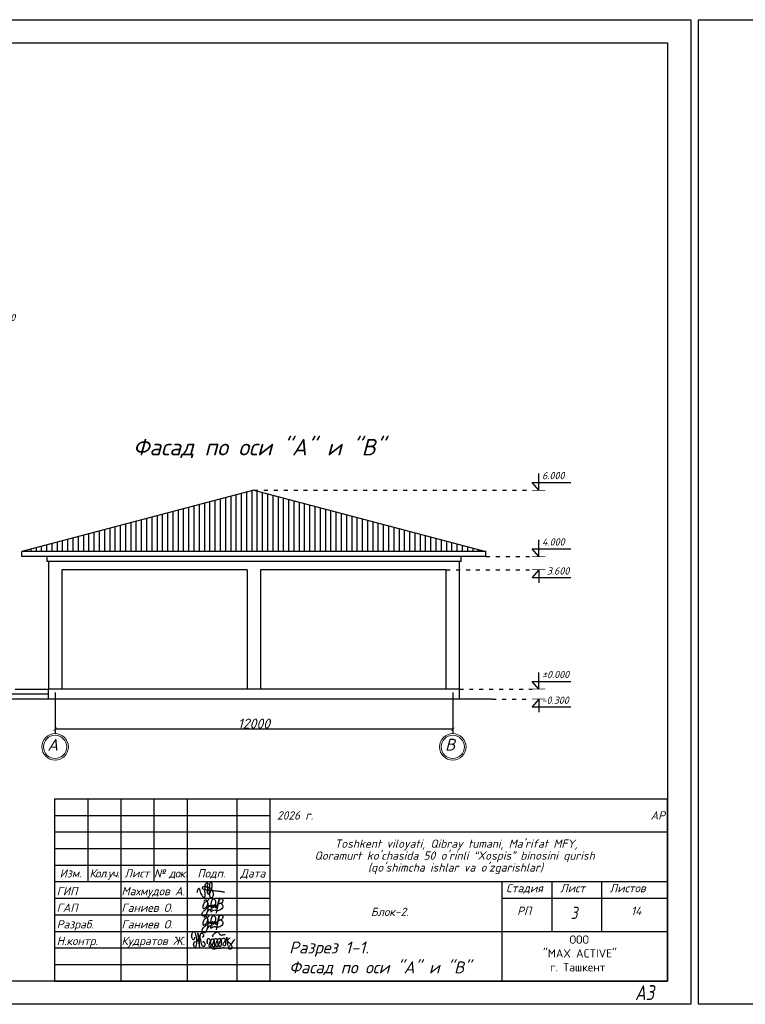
# Model space of a CAD drawing. Header units: millimetres. Extents: x 1112040 to 6903494, y -332921 to -150905.
# Tile 8 of 153: x 1316178 to 1338073, y -316190 to -286490. Entities that reach past the tile are written whole.
import ezdxf
from ezdxf.enums import TextEntityAlignment as Align

# ---------------------------------------------------------------- set-up
doc = ezdxf.new("R2010")
doc.units = ezdxf.units.MM
doc.linetypes.add('ACAD_ISO03W100', pattern=[30, 12, -18])
doc.layers.add('os', color=253, linetype='Continuous')
doc.styles.get("Standard").update_dxf_attribs({"font": 'isocpeui.ttf'})
doc.styles.add('style1', font='isocpeui.ttf', dxfattribs={"height": 80})
doc.styles.add('ГОСТ 250', font='isocpeui.ttf', dxfattribs={"height": 250})
doc.styles.add('ГОСТ 300', font='isocpeui.ttf', dxfattribs={"height": 250})
doc.dimstyles.get("Standard").update_dxf_attribs({"dimtxt": 300, "dimasz": 100, "dimexe": 50, "dimexo": 50, "dimgap": 20, "dimtad": 1, "dimdec": 0, "dimzin": 0, "dimdsep": 46, "dimtxsty": 'Standard', "dimblk": 'ARCHTICK', "dimcen": 20, "dimclrd": 1, "dimclre": 1, "dimclrt": 256, "dimadec": 0, "dimazin": 0, "dimtfac": 1, "dimtdec": 0, "dimtofl": 0, "dimtmove": 0, "dimatfit": 3, "dimldrblk": 'ARCHTICK', "dimfxl": 1, "dimtolj": 1, "dimtzin": 0, "dimarcsym": 0})

# ---------------------------------------------------------------- blocks, each defined once
blk = doc.blocks.new('_ArchTick')
at = {"color": 0, "linetype": 'ByBlock', "const_width": 0.15}
blk.add_lwpolyline([(-0.5, -0.5), (0.5, 0.5)], dxfattribs=at)
blk = doc.blocks.new('*D2091')
at = {"color": 1, "lineweight": -2, "transparency": 16777216}
for p, q in [((1329246, -307893), (1317246, -307893)), ((1317246, -307906), (1317246, -307943)), ((1329246, -307785), (1329246, -307943))]:
    blk.add_line(p, q, dxfattribs=at)
at = {"color": 1, "lineweight": -2, "transparency": 16777216, "xscale": 100, "yscale": 100, "zscale": 100, "rotation": 180}
blk.add_blockref('_ArchTick', (1317246, -307893), dxfattribs=at)
at = {"color": 1, "lineweight": -2, "transparency": 16777216, "xscale": 100, "yscale": 100, "zscale": 100}
blk.add_blockref('_ArchTick', (1329246, -307893), dxfattribs=at)
at = {"transparency": 16777216, "insert": (1323246, -307723), "char_height": 300, "attachment_point": 5}
blk.add_mtext('\\A1;12000', dxfattribs=at)
blk = doc.blocks.new('A$C4c4061ee')
at = {"color": 184, "lineweight": 30}
blk.add_spline([(-39.7, -7.1), (-36.8, 4), (-34, 7.9), (-31.2, -0.1), (-24.1, -16.2), (-16.7, -23.5), (-13.9, -23.5), (-12.5, -17.9), (-12.5, 12.7), (-8.3, 24.8), (-4.4, 27), (-3.4, 21.4), (-5.7, 12.9), (-4.4, 8), (-4.4, -10), (-2, -12.6), (3.3, -10), (9.6, 6.1), (12.6, 19.5), (7.6, 28.9), (4.7, 26.6), (2.4, 16.6), (1.1, -1.2), (2.9, -14.2), (6.8, -24.8), (10.9, -24.8), (15, -21.3), (16.5, -17.2), (16.5, -9.9), (12, 2), (5.9, 7.4), (-2.7, 10.3), (-10, 12.1), (-17, 12.1), (-21.5, 11.2), (-22.5, 7.7), (-20, 5.4), (-14, 3.7), (-0.7, 1.8), (11, 0.5), (22.2, -1.2), (37.6, -2.6), (43.5, -3.6), (49.3, -4.5), (54.9, -6.4)], degree=3, dxfattribs=at)
blk = doc.blocks.new('x2')
at = {"color": 184, "lineweight": 30}
for points in [[(78585, 16823), (78585, 16800), (78578, 16780), (78566, 16779), (78552, 16793), (78544, 16821), (78544, 16860), (78552, 16896), (78564, 16910), (78580, 16912), (78601, 16877), (78616, 16818), (78621, 16768), (78619, 16720), (78611, 16676), (78602, 16660), (78593, 16657), (78581, 16669), (78573, 16701), (78576, 16724), (78584, 16740), (78594, 16748), (78603, 16750)], [(78886, 16827), (78881, 16847), (78905, 16877), (78937, 16904), (78959, 16908), (78977, 16898), (78986, 16880), (78997, 16864), (79013, 16858), (79041, 16860), (79061, 16865), (79080, 16864), (79086, 16862)], [(78621, 16751), (78648, 16780), (78651, 16827), (78645, 16873), (78641, 16894), (78640, 16890), (78642, 16883), (78649, 16847), (78651, 16827), (78656, 16789), (78660, 16746), (78664, 16706), (78667, 16672), (78670, 16661), (78668, 16666), (78667, 16673), (78662, 16732), (78659, 16755), (78657, 16779), (78656, 16786), (78664, 16778), (78674, 16781), (78681, 16806), (78681, 16850), (78685, 16876), (78696, 16889), (78711, 16888), (78728, 16865), (78731, 16843), (78727, 16825), (78716, 16823), (78709, 16824)], [(78681, 16802), (78685, 16767), (78695, 16721), (78707, 16692), (78720, 16679), (78739, 16676), (78754, 16683), (78761, 16706), (78756, 16725), (78748, 16738), (78736, 16746), (78724, 16744), (78721, 16737)], [(78797, 16717), (78799, 16789), (78806, 16801), (78818, 16800), (78841, 16772), (78848, 16732), (78854, 16681), (78849, 16663), (78835, 16661), (78825, 16677), (78828, 16710), (78841, 16744), (78856, 16774), (78870, 16795), (78889, 16793), (78903, 16760), (78909, 16701), (78909, 16673), (78892, 16667), (78877, 16683), (78882, 16713), (78895, 16740), (78901, 16769), (78910, 16791), (78930, 16803), (78950, 16791), (78958, 16755), (78963, 16717), (78965, 16682), (78952, 16673), (78932, 16676), (78931, 16706), (78946, 16742), (78966, 16782), (78978, 16800), (79002, 16799), (79017, 16771), (79021, 16716), (79017, 16685), (79006, 16671), (78991, 16674), (78983, 16708), (78998, 16742), (79019, 16775), (79039, 16800), (79068, 16805), (79086, 16776), (79091, 16716), (79082, 16687), (79061, 16684), (79050, 16697), (79066, 16740), (79088, 16767), (79107, 16798), (79110, 16823), (79111, 16819), (79125, 16691), (79125, 16695), (79121, 16755), (79122, 16767), (79132, 16785), (79154, 16805), (79162, 16810), (79158, 16808)], [(79121, 16760), (79131, 16746), (79145, 16737), (79160, 16728), (79174, 16710), (79187, 16686), (79192, 16665), (79190, 16644), (79182, 16633), (79161, 16630), (79145, 16632), (79135, 16643), (79134, 16657), (79144, 16670), (79157, 16684), (79172, 16700), (79187, 16716), (79206, 16740), (79225, 16769), (79240, 16791)], [(78879, 16636), (78919, 16635), (78966, 16642), (79009, 16647), (79042, 16654), (79068, 16654)]]:
    blk.add_spline(points, degree=3, dxfattribs=at)
blk = doc.blocks.new('Odil Ganiyev')
at = {"color": 184, "lineweight": 30}
for points in [[(278218, -189288), (278220, -189298), (278251, -189229), (278258, -189294), (278315, -189206), (278295, -189231), (278320, -189288), (278380, -189198), (278355, -189239), (278384, -189286), (278449, -189192), (278428, -189223), (278438, -189281), (278515, -189197), (278494, -189208), (278505, -189282), (278604, -188932), (278563, -189514)], [(278174, -189155), (278173, -189633), (278135, -189699), (278036, -189702), (278008, -189605), (278074, -189469), (278128, -189405), (278218, -189288)], [(278009, -189095), (278081, -189029), (278139, -189055), (278204, -188993)], [(278213, -189509), (278316, -189388), (278340, -189483), (278421, -189425), (278521, -189382)]]:
    blk.add_spline(points, degree=3, dxfattribs=at)
for points, knots in [([(278093, -189111), (278063, -189124), (277979, -189180), (277976, -189469), (278121, -189357), (278159, -189260), (278167, -189222)], [0, 0, 0, 0, 84.01965, 319.3343, 434.006974, 519.963926, 519.963926, 519.963926, 519.963926]), ([(278167, -189222), (278181, -189151), (278171, -189084), (278111, -189103), (278093, -189111)], [526.826092, 526.826092, 526.826092, 526.826092, 665.559085, 706.396126, 706.396126, 706.396126, 706.396126]), ([(278396, -189316), (278466, -189243), (278495, -189145), (278487, -189009), (278378, -188944), (278332, -188998), (278319, -189020), (278305, -189050), (278280, -189134), (278300, -189288), (278388, -189386)], [0, 0, 0, 0, 210.331661, 341.544209, 437.993539, 521.209993, 521.209993, 521.209993, 602.643394, 823.015149, 823.015149, 823.015149, 823.015149]), ([(278617, -189118), (278680, -189058), (278780, -189127), (278817, -189262), (278675, -189400), (278595, -189412), (278531, -189410)], [498.211239, 498.211239, 498.211239, 498.211239, 560.962433, 628.560844, 789.184895, 992.203079, 992.203079, 992.203079, 992.203079]), ([(278604, -188939), (278630, -188908), (278658, -188890), (278746, -188897), (278776, -188980), (278743, -189054), (278691, -189101), (278617, -189118)], [0, 0, 0, 0, 59.301687, 137.83445, 232.671471, 306.955654, 371.443461, 371.443461, 371.443461, 371.443461])]:
    blk.add_open_spline(points, degree=3, knots=knots, dxfattribs=at)
blk = doc.blocks.new('frbny')
for p, q in [((1879236, 18122), (1897736, 18122)), ((1879236, 18122), (1879236, 12622)), ((1880236, 18122), (1880236, 15622)), ((1881236, 18122), (1881236, 12622)), ((1882236, 18122), (1882236, 15622)), ((1883236, 18122), (1883236, 12622)), ((1884736, 18122), (1884736, 12622)), ((1885736, 18122), (1885736, 12622)), ((1879236, 17622), (1885736, 17622)), ((1879236, 17122), (1897736, 17122)), ((1879236, 16622), (1885736, 16622)), ((1879236, 16122), (1885736, 16122)), ((1879236, 15622), (1897736, 15622)), ((1892736, 15622), (1892736, 12622)), ((1894236, 15622), (1894236, 14122)), ((1895736, 15622), (1895736, 14122)), ((1879236, 15122), (1885736, 15122)), ((1892736, 15122), (1897736, 15122)), ((1879236, 14622), (1885736, 14622)), ((1879236, 14122), (1897736, 14122)), ((1879236, 13622), (1885736, 13622)), ((1879236, 13122), (1885736, 13122))]:
    blk.add_line(p, q)
blk.add_lwpolyline([(1879236, 12622), (1897736, 12622), (1897736, 18122)])
for name, p, xscale, yscale, zscale in [('A$C4c4061ee', (1883886, 15357), 8.662286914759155, 8.662286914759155, 8.662286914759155), ('x2', (1737136, -17375), 1.86192246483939, 1.86192246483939, 1.86192246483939)]:
    blk.add_blockref(name, p, dxfattribs=dict(xscale=xscale, yscale=yscale, zscale=zscale))
at = {"xscale": 0.7425847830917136, "yscale": 0.7425847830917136, "zscale": 0.7425847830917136, "rotation": 351.5695638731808}
for p in [(1700120, 184206), (1700120, 183706)]:
    blk.add_blockref('Odil Ganiyev', p, dxfattribs=at)
at = {"linetype": 'Continuous', "lineweight": 25, "style": 'ГОСТ 250'}
for s, p in [('Изм.', (1879719, 15872)), ('Лист', (1881719, 15872)), ('Подп.', (1883969, 15872)), ('Дата', (1885219, 15872))]:
    blk.add_text(s, height=250, dxfattribs=at).set_placement(p, align=Align.MIDDLE_CENTER)
for s, p in [('ГИП', (1879300, 15210)), ('Махмудов А.', (1881255, 15210)), ('ГАП', (1879300, 14710)), ('Ганиев О.', (1881255, 14710)), ('Разраб.', (1879299, 14210)), ('Ганиев О.', (1881255, 14210)), ('Н.контр.', (1879300, 13710)), ('Кудратов Ж.', (1881255, 13710))]:
    blk.add_text(s, height=250, dxfattribs=at).set_placement(p)
at = {"ltscale": 100, "char_height": 250}
for s, insert, width, attachment_point, style in [('2026 г.                                                                АР ', (1885949, 17744), 11749.81, 1, 'style1'), ('{\\T0.9;Кол.уч.}', (1880741, 15997), 1092.75, 2, 'ГОСТ 250'), ('{\\T0.9;№ док.}', (1882732, 15997), 1092.75, 2, 'ГОСТ 250'), ('Стадия', (1892863, 15551), 1129.18, 1, 'style1'), ('Лист', (1894493, 15551), 750.19, 1, 'style1'), ('Листов', (1895986, 15551), 1093.54, 1, 'style1'), ('РП', (1893195, 14866), 806.3, 1, 'style1'), ('14', (1896632, 14866), 401.6, 1, 'style1'), ('Блок-2. ', (1888780, 14836), 1946.13, 1, 'style1'), ('\\pi2772.81725;{\\fISOCPEUR|b0|i0|c204|p34;ООО \\P\\pi1972.81725;"MAX ACTIVE" \\P\\pi2185.31725;г. Ташкент}', (1892004, 14000), 6095.63, 1, 'ГОСТ 300')]:
    blk.add_mtext(s, dxfattribs=dict(at, insert=insert, width=width, attachment_point=attachment_point, style=style))
at = {"ltscale": 100, "insert": (1885723, 16893), "char_height": 250, "width": 11326.72, "attachment_point": 1, "line_spacing_factor": 0.862598, "style": 'ГОСТ 300'}
blk.add_mtext("\\pi1966.0095;Toshkent viloyati, Qibray tumani, Ma'rifat MFY, \\P\\pi1357.77087;Qoramurt ko'chasida 50 o'rinli “Xospis” binosini qurish \\P\\pi2970.74435;(qo'shimcha ishlar va o'zgarishlar) ", dxfattribs=at)

msp = doc.modelspace()

# ---------------------------------------------------------------- hatches: boundary and pattern name
h = msp.add_hatch()
h.set_pattern_fill('ANSI31', color=1, scale=50, angle=45, style=0)
h.set_pattern_definition([(90, (1217779.17, -188249.76), (-158.75, 1e-14), [])])
h.paths.add_polyline_path([(1316246, -302533.4), (1330246, -302533.4), (1323246, -300683.4)])

# ---------------------------------------------------------------- linework, layer by layer
for p, q in [((1331839.5, -300683.4), (1331839.5, -300178.9)), ((1331639.3, -300450.3), (1332809.2, -300450.3)), ((1331839.5, -300683.4), (1331639.3, -300450.3)), ((1323246, -300683.4), (1316246, -302533.4)), ((1323246, -300683.4), (1330246, -302533.4)), ((1331839.5, -302683.4), (1331839.5, -302178.9)), ((1316246, -302683.4), (1316246, -302533.4)), ((1330246, -302533.4), (1316246, -302533.4)), ((1330246, -302683.4), (1330246, -302533.4)), ((1331639.3, -302450.3), (1332809.2, -302450.3)), ((1331839.5, -302683.4), (1331639.3, -302450.3)), ((1330246, -302683.4), (1316246, -302683.4)), ((1316996, -302683.4), (1316996, -302833.4)), ((1329496, -302833.4), (1316996, -302833.4)), ((1317046, -302833.4), (1317046, -306683.4)), ((1329446, -306983.4), (1329446, -302833.4)), ((1329496, -302833.4), (1329496, -302683.4)), ((1317446, -303083.4), (1317446, -306683.4)), ((1323046, -303083.4), (1317446, -303083.4)), ((1323046, -303083.4), (1323046, -306683.4)), ((1323446, -303083.4), (1323446, -306683.4)), ((1329046, -303083.4), (1323446, -303083.4)), ((1329046, -306683.4), (1329046, -303083.4)), ((1331839.5, -303083.4), (1331639.3, -303316.5)), ((1331839.5, -303083.4), (1331839.5, -303473.1)), ((1331639.3, -303316.5), (1332809.2, -303316.5)), ((1331839.5, -306683.4), (1331839.5, -306178.9)), ((1331639.3, -306450.3), (1332809.2, -306450.3)), ((1331839.5, -306683.4), (1331639.3, -306450.3)), ((1316046, -306683.4), (1317046, -306683.4)), ((1317046, -306983.4), (1317046, -306683.4)), ((1329446, -306683.4), (1317046, -306683.4)), ((1317046, -306833.4), (1315746, -306833.4)), ((1331839.5, -306983.4), (1331639.3, -307216.5)), ((1331839.5, -306983.4), (1331839.5, -307373.1)), ((1331639.3, -307216.5), (1332809.2, -307216.5))]:
    msp.add_line(p, q)
at = {"color": 6, "linetype": 'ACAD_ISO03W100', "ltscale": 10}
for p, q in [((1323246, -300683.4), (1331639.5, -300683.4)), ((1330246, -302683.4), (1331639.5, -302683.4)), ((1329046, -303083.4), (1331639.5, -303083.4)), ((1329446, -306683.4), (1331639.5, -306683.4)), ((1330439.8, -306983.4), (1331639.5, -306983.4))]:
    msp.add_line(p, q, dxfattribs=at)
at = {"lineweight": 30}
msp.add_line((1330439.8, -306983.4), (1315109.5, -306983.4), dxfattribs=at)
at = {"color": 5, "lineweight": 30}
for points in [[(1294430.2, -316189.8), (1294430.2, -286489.8), (1336430.2, -286489.8), (1336430.2, -316189.8), (1294430.2, -316189.8)], [(1336657, -316189.8), (1336657, -286489.8), (1378657, -286489.8), (1378657, -316189.8), (1336657, -316189.8)]]:
    msp.add_lwpolyline(points, dxfattribs=at)
msp.add_lwpolyline([(1296430.2, -315489.8), (1296430.2, -287189.8), (1335730.2, -287189.8), (1335730.2, -315489.8)], close=True)
at = {"lineweight": 106, "const_width": 20}
for points in [[(1331639.5, -300683.4), (1332039.5, -300683.4)], [(1331639.5, -302683.4), (1332039.5, -302683.4)], [(1331639.5, -303083.4), (1332039.5, -303083.4)], [(1331639.5, -306683.4), (1332039.5, -306683.4)], [(1331639.5, -306983.4), (1332039.5, -306983.4)]]:
    msp.add_lwpolyline(points, dxfattribs=at)
at = {"layer": 'os'}
for p, q in [((1317246, -306787.1), (1317246, -308025)), ((1329246, -306787.1), (1329246, -308025))]:
    msp.add_line(p, q, dxfattribs=at)
at = {"layer": 'os', "color": 0, "lineweight": 0}
for centre, radius in [((1317246, -308425), 400), ((1317246, -308425), 350), ((1329246, -308425), 400), ((1329246, -308425), 350)]:
    msp.add_circle(centre, radius, dxfattribs=at)

# ---------------------------------------------------------------- block references
for p in [(-649971.8, -328112), (-605139.9, -328112), (-562005.9, -328112)]:
    msp.add_blockref('frbny', p)

# ---------------------------------------------------------------- texts
at = {"color": 1}
for s, p in [('±0.000', (1315226.2, -295582)), ('6.000', (1331939.7, -300352.2)), ('4.000', (1331939.7, -302352.2)), ('3.600', (1332082.2, -303227.6)), ('±0.000', (1331939.7, -306352.2)), ('-0.300', (1331924.9, -307127.6))]:
    msp.add_text(s, height=220, dxfattribs=at).set_placement(p)
at = {"style": 'style1'}
msp.add_text('Фасад по оси "А" и "В"', height=498.42, dxfattribs=at).set_placement((1319596.3, -299632.8))
at = {"ltscale": 50}
for s, p in [('А', (1317012.3, -308539.9)), ('В', (1329012.3, -308539.9))]:
    msp.add_text(s, height=360, dxfattribs=at).set_placement(p)
at = {"style": 'style1', "width": 0.8}
for s, height, p in [('3', 371.3, (1332802.8, -313617.3)), ('А3', 449.21, (1334744.7, -316061.5))]:
    msp.add_text(s, height=height, dxfattribs=at).set_placement(p)
at = {"ltscale": 100, "insert": (1324308, -314297.2), "char_height": 359.61, "width": 8099.384, "attachment_point": 1, "style": 'style1'}
msp.add_mtext('Разрез 1-1.\\PФасад по оси "А" и "В"', dxfattribs=at)

# ---------------------------------------------------------------- dimensions: what is measured, and where the dimension line sits
dim = msp.add_linear_dim(base=(1317246, -307892.7), p1=(1329246, -307734.7), p2=(1317246, -307855.8), dimstyle='Standard')
dim.commit()
dim.dimension.update_dxf_attribs({"geometry": '*D2091', "text_midpoint": (1323246, -307722.7)})

doc.saveas('drawing.dxf')
